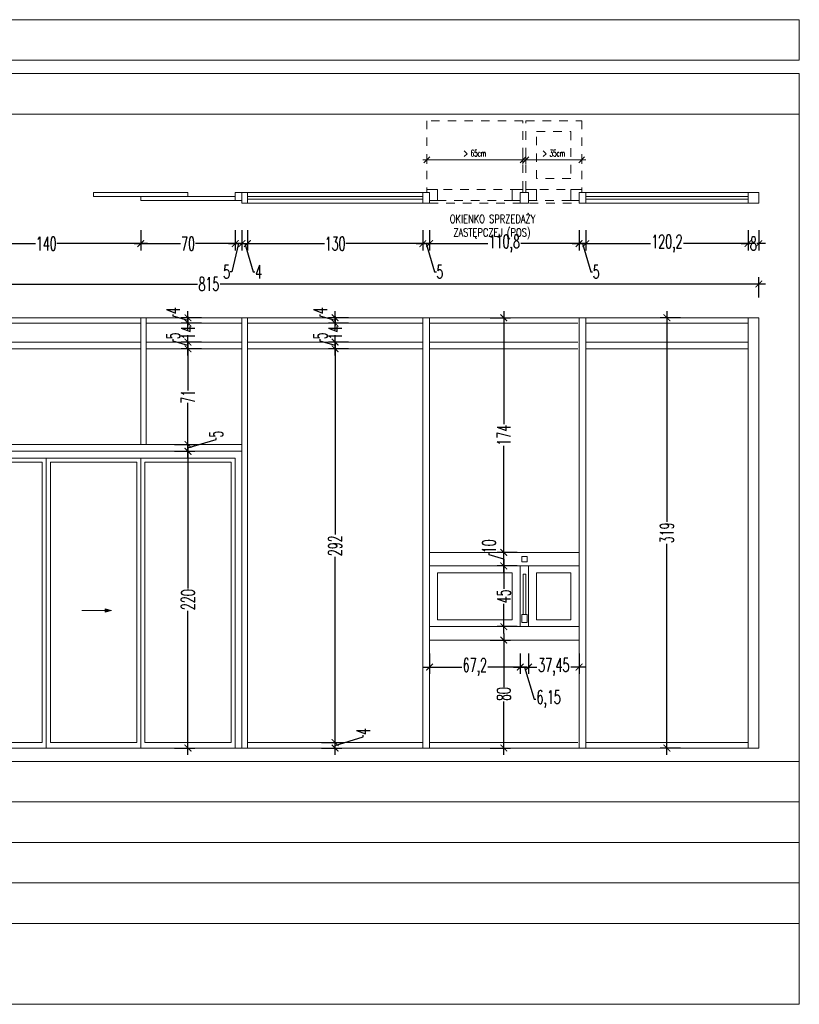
# Model space of a CAD drawing. Header units: millimetres. Extents: x -2074 to 12588, y -3630 to 101167.
# Tile 3 of 256: x -920 to -342, y -3622 to -2892. Entities that reach past the tile are written whole.
import ezdxf

# ---------------------------------------------------------------- set-up
doc = ezdxf.new("R2010")
doc.units = ezdxf.units.MM
doc.linetypes.add('HIDDEN2', pattern=[6.175, 3.175, -3])
for name, color, linetype, lineweight in [('SelinAr_BUD_drzwi okna', 7, 'Continuous', 18), ('SelinAr_BUD_opisy', 7, 'Continuous', 20), ('SelinAr_BUD_wymiary', 7, 'Continuous', 18)]:
    doc.layers.add(name, color=color, linetype=linetype, lineweight=lineweight)
doc.styles.add('2', font='simplex.shx', dxfattribs={"width": 0.5})
doc.styles.add('Arch-Dim', font='romans.shx', dxfattribs={"width": 0.75})
doc.styles.add('style1', font='romans.shx', dxfattribs={"width": 0.6})
doc.dimstyles.new('ISO-25 Ania', dxfattribs={"dimtxt": 10, "dimasz": 5, "dimexe": 5, "dimexo": 0.625, "dimtad": 0, "dimrnd": 0.01, "dimtxsty": 'style1', "dimblk": 'ARCHTICK', "dimcen": 5, "dimdle": 5, "dimadec": 0, "dimazin": 0, "dimtfac": 1, "dimtmove": 0, "dimatfit": 3, "dimldrblk": 'ARCHTICK', "dimfxl": 0, "dimarcsym": 0})

# ---------------------------------------------------------------- blocks, each defined once
blk = doc.blocks.new('OSZ - OKIENKO SPRZEDAŻY ZASTĘPCZEJ')
for p, q in [((3.2, 32.11), (74, 32.11)), ((76.55, 32.11), (117.6, 32.11))]:
    blk.add_line(p, q)
at = {"linetype": 'HIDDEN2', "ltscale": 2}
for p, q in [((5, 0), (115.8, 0)), ((11, 2), (72.2, 2)), ((78.35, 2), (109.8, 2))]:
    blk.add_line(p, q, dxfattribs=at)
for points in [[(3, 10), (74.2, 10), (74.2, 61.1), (3, 61.1)], [(117.8, 10), (76.35, 10), (76.35, 61.1), (117.8, 61.1)], [(109.6, 18.2), (84.35, 18.2), (84.35, 53.1), (109.6, 53.1)]]:
    blk.add_lwpolyline(points, close=True, dxfattribs=at)
for points in [[(6, 32.11), (0, 32.11)], [(5.12, 34.23), (0.88, 29.99)], [(3, 35.11), (3, 29.11)], [(71.2, 32.11), (77.2, 32.11)], [(72.08, 29.99), (76.32, 34.23)], [(79.35, 32.11), (73.35, 32.11)], [(74.2, 29.11), (74.2, 35.11)], [(78.47, 34.23), (74.23, 29.99)], [(76.35, 35.11), (76.35, 29.11)], [(114.8, 32.11), (120.8, 32.11)], [(115.68, 29.99), (119.92, 34.23)], [(117.8, 29.11), (117.8, 35.11)], [(3, 8), (3, 10), (11, 10), (11, 2), (5, 2)], [(74.2, 8), (74.2, 10), (66.2, 10), (66.2, 2), (72.2, 2)], [(76.35, 8), (76.35, 10), (84.35, 10), (84.35, 2), (78.35, 2)], [(117.8, 8), (117.8, 10), (109.8, 10), (109.8, 2), (115.8, 2)]]:
    blk.add_lwpolyline(points)
for points in [[(5, 0), (0, 0), (0, 8), (5, 8)], [(78.35, 0), (72.2, 0), (72.2, 8), (78.35, 8)], [(115.8, 0), (120.8, 0), (120.8, 8), (115.8, 8)]]:
    blk.add_lwpolyline(points, close=True)
at = {"insert": (38.6, 37.01), "char_height": 5, "width": 15.9524, "attachment_point": 5, "style": '2'}
blk.add_mtext('\\A1;> 65cm', dxfattribs=at)
at = {"insert": (97.07, 37.01), "char_height": 5, "attachment_point": 5, "style": '2'}
blk.add_mtext('\\A1;> 35cm', dxfattribs=at)
at = {"insert": (9.52, -8.74), "char_height": 6, "attachment_point": 1, "style": 'Arch-Dim'}
blk.add_mtext_dynamic_manual_height_columns('{\\W2.549082; }OKIENKO SPRZEDAŻY \\P{\\W3.174082; }ZASTĘPCZEJ (POS)', width=101.3033, gutter_width=51.17, heights=[0], dxfattribs=at)
blk = doc.blocks.new('_ArchTick')
at = {"color": 0, "linetype": 'ByBlock', "const_width": 0.15}
blk.add_lwpolyline([(-0.5, -0.5), (0.5, 0.5)], dxfattribs=at)
blk = doc.blocks.new('*D1203')
at = {"layer": 'Defpoints', "color": 0}
for p in [(-970.04, -3026.26), (-830.04, -3026.26), (-830.04, -3058.26)]:
    blk.add_point(p, dxfattribs=at)
at = {"layer": 'SelinAr_BUD_wymiary', "color": 0, "lineweight": -2}
for p, q in [((-970.04, -3048.26), (-970.04, -3063.26)), ((-830.04, -3048.26), (-830.04, -3063.26)), ((-975.04, -3058.26), (-907.95, -3058.26)), ((-825.04, -3058.26), (-892.13, -3058.26))]:
    blk.add_line(p, q, dxfattribs=at)
at = {"layer": 'SelinAr_BUD_wymiary', "color": 0, "lineweight": -2, "xscale": 5, "yscale": 5, "zscale": 5, "rotation": 180}
blk.add_blockref('_ArchTick', (-970.04, -3058.26), dxfattribs=at)
at = {"layer": 'SelinAr_BUD_wymiary', "color": 0, "lineweight": -2, "xscale": 5, "yscale": 5, "zscale": 5}
blk.add_blockref('_ArchTick', (-830.04, -3058.26), dxfattribs=at)
at = {"layer": 'SelinAr_BUD_wymiary', "color": 0, "insert": (-900.04, -3058.26), "char_height": 10, "attachment_point": 5, "style": 'style1'}
blk.add_mtext('140', dxfattribs=at)
blk = doc.blocks.new('*D1204')
at = {"layer": 'Defpoints', "color": 0}
for p in [(-830.04, -3026.26), (-760.04, -3026.26), (-760.04, -3058.26)]:
    blk.add_point(p, dxfattribs=at)
at = {"layer": 'SelinAr_BUD_wymiary', "color": 0, "lineweight": -2}
for p, q in [((-830.04, -3048.26), (-830.04, -3063.26)), ((-760.04, -3048.26), (-760.04, -3063.26)), ((-835.04, -3058.26), (-800.53, -3058.26)), ((-755.04, -3058.26), (-789.56, -3058.26))]:
    blk.add_line(p, q, dxfattribs=at)
at = {"layer": 'SelinAr_BUD_wymiary', "color": 0, "lineweight": -2, "xscale": 5, "yscale": 5, "zscale": 5, "rotation": 180}
blk.add_blockref('_ArchTick', (-830.04, -3058.26), dxfattribs=at)
at = {"layer": 'SelinAr_BUD_wymiary', "color": 0, "lineweight": -2, "xscale": 5, "yscale": 5, "zscale": 5}
blk.add_blockref('_ArchTick', (-760.04, -3058.26), dxfattribs=at)
at = {"layer": 'SelinAr_BUD_wymiary', "color": 0, "insert": (-795.04, -3058.26), "char_height": 10, "attachment_point": 5, "style": 'style1'}
blk.add_mtext('70', dxfattribs=at)
blk = doc.blocks.new('*D1205')
at = {"layer": 'Defpoints', "color": 0}
for p in [(-760.04, -3026.26), (-755.04, -3026.26), (-755.04, -3058.26)]:
    blk.add_point(p, dxfattribs=at)
at = {"layer": 'SelinAr_BUD_wymiary', "color": 0, "lineweight": -2}
for p, q in [((-760.04, -3048.26), (-760.04, -3063.26)), ((-755.04, -3048.26), (-755.04, -3063.26)), ((-765.04, -3058.26), (-750.04, -3058.26)), ((-757.54, -3058.26), (-762.51, -3079.2)), ((-762.51, -3079.2), (-763.76, -3079.2))]:
    blk.add_line(p, q, dxfattribs=at)
at = {"layer": 'SelinAr_BUD_wymiary', "color": 0, "lineweight": -2, "xscale": 5, "yscale": 5, "zscale": 5, "rotation": 180}
blk.add_blockref('_ArchTick', (-760.04, -3058.26), dxfattribs=at)
at = {"layer": 'SelinAr_BUD_wymiary', "color": 0, "lineweight": -2, "xscale": 5, "yscale": 5, "zscale": 5}
blk.add_blockref('_ArchTick', (-755.04, -3058.26), dxfattribs=at)
at = {"layer": 'SelinAr_BUD_wymiary', "color": 0, "insert": (-766.39, -3079.2), "char_height": 10, "attachment_point": 5, "style": 'style1'}
blk.add_mtext('5', dxfattribs=at)
blk = doc.blocks.new('*D1206')
at = {"layer": 'Defpoints', "color": 0}
for p in [(-755.04, -3026.26), (-751.04, -3028.26), (-751.04, -3058.26)]:
    blk.add_point(p, dxfattribs=at)
at = {"layer": 'SelinAr_BUD_wymiary', "color": 0, "lineweight": -2}
for p, q in [((-755.04, -3048.26), (-755.04, -3063.26)), ((-751.04, -3048.26), (-751.04, -3063.26)), ((-760.04, -3058.26), (-746.04, -3058.26)), ((-753.04, -3058.26), (-746.76, -3079.2)), ((-746.76, -3079.2), (-745.51, -3079.2))]:
    blk.add_line(p, q, dxfattribs=at)
at = {"layer": 'SelinAr_BUD_wymiary', "color": 0, "lineweight": -2, "xscale": 5, "yscale": 5, "zscale": 5, "rotation": 180}
blk.add_blockref('_ArchTick', (-755.04, -3058.26), dxfattribs=at)
at = {"layer": 'SelinAr_BUD_wymiary', "color": 0, "lineweight": -2, "xscale": 5, "yscale": 5, "zscale": 5}
blk.add_blockref('_ArchTick', (-751.04, -3058.26), dxfattribs=at)
at = {"layer": 'SelinAr_BUD_wymiary', "color": 0, "insert": (-742.74, -3079.2), "char_height": 10, "attachment_point": 5, "style": 'style1'}
blk.add_mtext('4', dxfattribs=at)
blk = doc.blocks.new('*D1207')
at = {"layer": 'Defpoints', "color": 0}
for p in [(-751.04, -3028.26), (-621.04, -3028.26), (-621.04, -3058.26)]:
    blk.add_point(p, dxfattribs=at)
at = {"layer": 'SelinAr_BUD_wymiary', "color": 0, "lineweight": -2}
for p, q in [((-751.04, -3048.26), (-751.04, -3063.26)), ((-621.04, -3048.26), (-621.04, -3063.26)), ((-756.04, -3058.26), (-693.95, -3058.26)), ((-616.04, -3058.26), (-678.13, -3058.26))]:
    blk.add_line(p, q, dxfattribs=at)
at = {"layer": 'SelinAr_BUD_wymiary', "color": 0, "lineweight": -2, "xscale": 5, "yscale": 5, "zscale": 5, "rotation": 180}
blk.add_blockref('_ArchTick', (-751.04, -3058.26), dxfattribs=at)
at = {"layer": 'SelinAr_BUD_wymiary', "color": 0, "lineweight": -2, "xscale": 5, "yscale": 5, "zscale": 5}
blk.add_blockref('_ArchTick', (-621.04, -3058.26), dxfattribs=at)
at = {"layer": 'SelinAr_BUD_wymiary', "color": 0, "insert": (-686.04, -3058.26), "char_height": 10, "attachment_point": 5, "style": 'style1'}
blk.add_mtext('130', dxfattribs=at)
blk = doc.blocks.new('*D1208')
at = {"layer": 'Defpoints', "color": 0}
for p in [(-621.04, -3028.26), (-616.04, -3028.26), (-616.04, -3058.26)]:
    blk.add_point(p, dxfattribs=at)
at = {"layer": 'SelinAr_BUD_wymiary', "color": 0, "lineweight": -2}
for p, q in [((-621.04, -3048.26), (-621.04, -3063.26)), ((-616.04, -3048.26), (-616.04, -3063.26)), ((-626.04, -3058.26), (-611.04, -3058.26)), ((-618.54, -3058.26), (-612.26, -3079.2)), ((-612.26, -3079.2), (-611.01, -3079.2))]:
    blk.add_line(p, q, dxfattribs=at)
at = {"layer": 'SelinAr_BUD_wymiary', "color": 0, "lineweight": -2, "xscale": 5, "yscale": 5, "zscale": 5, "rotation": 180}
blk.add_blockref('_ArchTick', (-621.04, -3058.26), dxfattribs=at)
at = {"layer": 'SelinAr_BUD_wymiary', "color": 0, "lineweight": -2, "xscale": 5, "yscale": 5, "zscale": 5}
blk.add_blockref('_ArchTick', (-616.04, -3058.26), dxfattribs=at)
at = {"layer": 'SelinAr_BUD_wymiary', "color": 0, "insert": (-608.39, -3079.2), "char_height": 10, "attachment_point": 5, "style": 'style1'}
blk.add_mtext('5', dxfattribs=at)
blk = doc.blocks.new('*D1209')
at = {"layer": 'Defpoints', "color": 0}
for p in [(-616.04, -3028.26), (-505.24, -3028.26), (-505.24, -3058.26)]:
    blk.add_point(p, dxfattribs=at)
at = {"layer": 'SelinAr_BUD_wymiary', "color": 0, "lineweight": -2}
for p, q in [((-616.04, -3048.26), (-616.04, -3063.26)), ((-505.24, -3048.26), (-505.24, -3063.26)), ((-621.04, -3058.26), (-572.84, -3058.26)), ((-500.24, -3058.26), (-548.45, -3058.26))]:
    blk.add_line(p, q, dxfattribs=at)
at = {"layer": 'SelinAr_BUD_wymiary', "color": 0, "lineweight": -2, "xscale": 5, "yscale": 5, "zscale": 5, "rotation": 180}
blk.add_blockref('_ArchTick', (-616.04, -3058.26), dxfattribs=at)
at = {"layer": 'SelinAr_BUD_wymiary', "color": 0, "lineweight": -2, "xscale": 5, "yscale": 5, "zscale": 5}
blk.add_blockref('_ArchTick', (-505.24, -3058.26), dxfattribs=at)
at = {"layer": 'SelinAr_BUD_wymiary', "color": 0, "insert": (-560.64, -3058.26), "char_height": 10, "attachment_point": 5, "style": 'style1'}
blk.add_mtext('110,8', dxfattribs=at)
blk = doc.blocks.new('*D1210')
at = {"layer": 'Defpoints', "color": 0}
for p in [(-505.24, -3028.26), (-500.24, -3028.26), (-500.24, -3058.26)]:
    blk.add_point(p, dxfattribs=at)
at = {"layer": 'SelinAr_BUD_wymiary', "color": 0, "lineweight": -2}
for p, q in [((-505.24, -3048.26), (-505.24, -3063.26)), ((-500.24, -3048.26), (-500.24, -3063.26)), ((-510.24, -3058.26), (-495.24, -3058.26)), ((-502.74, -3058.26), (-496.46, -3079.2)), ((-496.46, -3079.2), (-495.21, -3079.2))]:
    blk.add_line(p, q, dxfattribs=at)
at = {"layer": 'SelinAr_BUD_wymiary', "color": 0, "lineweight": -2, "xscale": 5, "yscale": 5, "zscale": 5, "rotation": 180}
blk.add_blockref('_ArchTick', (-505.24, -3058.26), dxfattribs=at)
at = {"layer": 'SelinAr_BUD_wymiary', "color": 0, "lineweight": -2, "xscale": 5, "yscale": 5, "zscale": 5}
blk.add_blockref('_ArchTick', (-500.24, -3058.26), dxfattribs=at)
at = {"layer": 'SelinAr_BUD_wymiary', "color": 0, "insert": (-492.59, -3079.2), "char_height": 10, "attachment_point": 5, "style": 'style1'}
blk.add_mtext('5', dxfattribs=at)
blk = doc.blocks.new('*D1211')
at = {"layer": 'Defpoints', "color": 0}
for p in [(-500.24, -3028.26), (-380.04, -3028.26), (-380.04, -3058.26)]:
    blk.add_point(p, dxfattribs=at)
at = {"layer": 'SelinAr_BUD_wymiary', "color": 0, "lineweight": -2}
for p, q in [((-500.24, -3048.26), (-500.24, -3063.26)), ((-380.04, -3048.26), (-380.04, -3063.26)), ((-505.24, -3058.26), (-452.34, -3058.26)), ((-375.04, -3058.26), (-427.95, -3058.26))]:
    blk.add_line(p, q, dxfattribs=at)
at = {"layer": 'SelinAr_BUD_wymiary', "color": 0, "lineweight": -2, "xscale": 5, "yscale": 5, "zscale": 5, "rotation": 180}
blk.add_blockref('_ArchTick', (-500.24, -3058.26), dxfattribs=at)
at = {"layer": 'SelinAr_BUD_wymiary', "color": 0, "lineweight": -2, "xscale": 5, "yscale": 5, "zscale": 5}
blk.add_blockref('_ArchTick', (-380.04, -3058.26), dxfattribs=at)
at = {"layer": 'SelinAr_BUD_wymiary', "color": 0, "insert": (-440.14, -3058.26), "char_height": 10, "attachment_point": 5, "style": 'style1'}
blk.add_mtext('120,2', dxfattribs=at)
blk = doc.blocks.new('*D1212')
at = {"layer": 'Defpoints', "color": 0}
for p in [(-380.04, -3028.26), (-372.04, -3028.26), (-372.04, -3058.26)]:
    blk.add_point(p, dxfattribs=at)
at = {"layer": 'SelinAr_BUD_wymiary', "color": 0, "lineweight": -2}
for p, q in [((-380.04, -3048.26), (-380.04, -3063.26)), ((-372.04, -3048.26), (-372.04, -3063.26)), ((-385.04, -3058.26), (-378.67, -3058.26)), ((-367.04, -3058.26), (-373.42, -3058.26))]:
    blk.add_line(p, q, dxfattribs=at)
at = {"layer": 'SelinAr_BUD_wymiary', "color": 0, "lineweight": -2, "xscale": 5, "yscale": 5, "zscale": 5, "rotation": 180}
blk.add_blockref('_ArchTick', (-380.04, -3058.26), dxfattribs=at)
at = {"layer": 'SelinAr_BUD_wymiary', "color": 0, "lineweight": -2, "xscale": 5, "yscale": 5, "zscale": 5}
blk.add_blockref('_ArchTick', (-372.04, -3058.26), dxfattribs=at)
at = {"layer": 'SelinAr_BUD_wymiary', "color": 0, "insert": (-376.04, -3058.26), "char_height": 10, "attachment_point": 5, "style": 'style1'}
blk.add_mtext('8', dxfattribs=at)
blk = doc.blocks.new('*D1214')
at = {"layer": 'Defpoints', "color": 0}
for p in [(-372.04, -3088.26), (-1187.04, -3113.26), (-372.04, -3113.26)]:
    blk.add_point(p, dxfattribs=at)
at = {"layer": 'SelinAr_BUD_wymiary', "color": 0, "lineweight": -2}
for p, q in [((-1187.04, -3098.26), (-1187.04, -3083.26)), ((-372.04, -3098.26), (-372.04, -3083.26)), ((-1192.04, -3088.26), (-787.88, -3088.26)), ((-367.04, -3088.26), (-771.2, -3088.26))]:
    blk.add_line(p, q, dxfattribs=at)
at = {"layer": 'SelinAr_BUD_wymiary', "color": 0, "lineweight": -2, "xscale": 5, "yscale": 5, "zscale": 5, "rotation": 180}
blk.add_blockref('_ArchTick', (-1187.04, -3088.26), dxfattribs=at)
at = {"layer": 'SelinAr_BUD_wymiary', "color": 0, "lineweight": -2, "xscale": 5, "yscale": 5, "zscale": 5}
blk.add_blockref('_ArchTick', (-372.04, -3088.26), dxfattribs=at)
at = {"layer": 'SelinAr_BUD_wymiary', "color": 0, "insert": (-779.54, -3088.26), "char_height": 10, "attachment_point": 5, "style": 'style1'}
blk.add_mtext('815', dxfattribs=at)
blk = doc.blocks.new('*D1170')
at = {"layer": 'Defpoints', "color": 0}
for p in [(-616.04, -3352.26), (-561.04, -3352.26), (-616.04, -3432.26)]:
    blk.add_point(p, dxfattribs=at)
at = {"layer": 'SelinAr_BUD_wymiary', "color": 0, "lineweight": -2}
for p, q in [((-561.04, -3347.26), (-561.04, -3386.78)), ((-571.04, -3352.26), (-556.04, -3352.26)), ((-561.04, -3437.26), (-561.04, -3397.74)), ((-571.04, -3432.26), (-556.04, -3432.26))]:
    blk.add_line(p, q, dxfattribs=at)
at = {"layer": 'SelinAr_BUD_wymiary', "color": 0, "lineweight": -2, "xscale": 5, "yscale": 5, "zscale": 5}
for p, rotation in [((-561.04, -3352.26), 90), ((-561.04, -3432.26), 270)]:
    blk.add_blockref('_ArchTick', p, dxfattribs=dict(at, rotation=rotation))
at = {"layer": 'SelinAr_BUD_wymiary', "color": 0, "insert": (-561.04, -3392.26), "char_height": 10, "attachment_point": 5, "rotation": 90, "style": 'style1'}
blk.add_mtext('80', dxfattribs=at)
blk = doc.blocks.new('*D1171')
at = {"layer": 'Defpoints', "color": 0}
for p in [(-561.04, -3297.26), (-506.04, -3297.26), (-506.04, -3342.26)]:
    blk.add_point(p, dxfattribs=at)
at = {"layer": 'SelinAr_BUD_wymiary', "color": 0, "lineweight": -2}
for p, q in [((-561.04, -3292.26), (-561.04, -3314.28)), ((-551.04, -3297.26), (-566.04, -3297.26)), ((-561.04, -3347.26), (-561.04, -3325.24)), ((-551.04, -3342.26), (-566.04, -3342.26))]:
    blk.add_line(p, q, dxfattribs=at)
at = {"layer": 'SelinAr_BUD_wymiary', "color": 0, "lineweight": -2, "xscale": 5, "yscale": 5, "zscale": 5}
for p, rotation in [((-561.04, -3297.26), 90), ((-561.04, -3342.26), 270)]:
    blk.add_blockref('_ArchTick', p, dxfattribs=dict(at, rotation=rotation))
at = {"layer": 'SelinAr_BUD_wymiary', "color": 0, "insert": (-561.04, -3319.76), "char_height": 10, "attachment_point": 5, "rotation": 90, "style": 'style1'}
blk.add_mtext('45', dxfattribs=at)
blk = doc.blocks.new('*D1172')
at = {"layer": 'Defpoints', "color": 0}
for p in [(-561.04, -3287.26), (-506.04, -3287.26), (-506.04, -3297.26)]:
    blk.add_point(p, dxfattribs=at)
at = {"layer": 'SelinAr_BUD_wymiary', "color": 0, "lineweight": -2}
for p, q in [((-561.04, -3302.26), (-561.04, -3282.26)), ((-571.98, -3288.98), (-571.98, -3287.73)), ((-561.04, -3292.26), (-571.98, -3288.98)), ((-551.04, -3287.26), (-566.04, -3287.26)), ((-551.04, -3297.26), (-566.04, -3297.26))]:
    blk.add_line(p, q, dxfattribs=at)
at = {"layer": 'SelinAr_BUD_wymiary', "color": 0, "lineweight": -2, "xscale": 5, "yscale": 5, "zscale": 5}
for p, rotation in [((-561.04, -3287.26), 90), ((-561.04, -3297.26), 270)]:
    blk.add_blockref('_ArchTick', p, dxfattribs=dict(at, rotation=rotation))
at = {"layer": 'SelinAr_BUD_wymiary', "color": 0, "insert": (-571.98, -3282.67), "char_height": 10, "attachment_point": 5, "rotation": 90, "style": 'style1'}
blk.add_mtext('10', dxfattribs=at)
blk = doc.blocks.new('*D1173')
at = {"layer": 'Defpoints', "color": 0}
for p in [(-616.04, -3113.26), (-561.04, -3113.26), (-506.04, -3287.26)]:
    blk.add_point(p, dxfattribs=at)
at = {"layer": 'SelinAr_BUD_wymiary', "color": 0, "lineweight": -2}
for p, q in [((-561.04, -3108.26), (-561.04, -3192.21)), ((-571.04, -3113.26), (-556.04, -3113.26)), ((-561.04, -3292.26), (-561.04, -3208.31)), ((-551.04, -3287.26), (-566.04, -3287.26))]:
    blk.add_line(p, q, dxfattribs=at)
at = {"layer": 'SelinAr_BUD_wymiary', "color": 0, "lineweight": -2, "xscale": 5, "yscale": 5, "zscale": 5}
for p, rotation in [((-561.04, -3113.26), 90), ((-561.04, -3287.26), 270)]:
    blk.add_blockref('_ArchTick', p, dxfattribs=dict(at, rotation=rotation))
at = {"layer": 'SelinAr_BUD_wymiary', "color": 0, "insert": (-561.04, -3200.26), "char_height": 10, "attachment_point": 5, "rotation": 90, "style": 'style1'}
blk.add_mtext('174', dxfattribs=at)
blk = doc.blocks.new('*D1174')
at = {"layer": 'Defpoints', "color": 0}
for p in [(-616.04, -3287.26), (-548.84, -3297.26), (-548.84, -3372.26)]:
    blk.add_point(p, dxfattribs=at)
at = {"layer": 'SelinAr_BUD_wymiary', "color": 0, "lineweight": -2}
for p, q in [((-616.04, -3362.26), (-616.04, -3377.26)), ((-548.84, -3362.26), (-548.84, -3377.26)), ((-621.04, -3372.26), (-592.07, -3372.26)), ((-543.84, -3372.26), (-572.82, -3372.26))]:
    blk.add_line(p, q, dxfattribs=at)
at = {"layer": 'SelinAr_BUD_wymiary', "color": 0, "lineweight": -2, "xscale": 5, "yscale": 5, "zscale": 5, "rotation": 180}
blk.add_blockref('_ArchTick', (-616.04, -3372.26), dxfattribs=at)
at = {"layer": 'SelinAr_BUD_wymiary', "color": 0, "lineweight": -2, "xscale": 5, "yscale": 5, "zscale": 5}
blk.add_blockref('_ArchTick', (-548.84, -3372.26), dxfattribs=at)
at = {"layer": 'SelinAr_BUD_wymiary', "color": 0, "insert": (-582.44, -3372.26), "char_height": 10, "attachment_point": 5, "style": 'style1'}
blk.add_mtext('67,2', dxfattribs=at)
blk = doc.blocks.new('*D1175')
at = {"layer": 'Defpoints', "color": 0}
for p in [(-548.84, -3297.26), (-542.69, -3297.26), (-542.69, -3372.26)]:
    blk.add_point(p, dxfattribs=at)
at = {"layer": 'SelinAr_BUD_wymiary', "color": 0, "lineweight": -2}
for p, q in [((-548.84, -3362.26), (-548.84, -3377.26)), ((-542.69, -3362.26), (-542.69, -3377.26)), ((-553.84, -3372.26), (-537.69, -3372.26)), ((-545.77, -3372.26), (-538.63, -3396.05)), ((-538.63, -3396.05), (-537.38, -3396.05))]:
    blk.add_line(p, q, dxfattribs=at)
at = {"layer": 'SelinAr_BUD_wymiary', "color": 0, "lineweight": -2, "xscale": 5, "yscale": 5, "zscale": 5, "rotation": 180}
blk.add_blockref('_ArchTick', (-548.84, -3372.26), dxfattribs=at)
at = {"layer": 'SelinAr_BUD_wymiary', "color": 0, "lineweight": -2, "xscale": 5, "yscale": 5, "zscale": 5}
blk.add_blockref('_ArchTick', (-542.69, -3372.26), dxfattribs=at)
at = {"layer": 'SelinAr_BUD_wymiary', "color": 0, "insert": (-527.76, -3396.05), "char_height": 10, "attachment_point": 5, "style": 'style1'}
blk.add_mtext('6,15', dxfattribs=at)
blk = doc.blocks.new('*D1176')
at = {"layer": 'Defpoints', "color": 0}
for p in [(-542.69, -3297.26), (-505.24, -3297.26), (-505.24, -3372.26)]:
    blk.add_point(p, dxfattribs=at)
at = {"layer": 'SelinAr_BUD_wymiary', "color": 0, "lineweight": -2}
for p, q in [((-542.69, -3362.26), (-542.69, -3377.26)), ((-505.24, -3362.26), (-505.24, -3377.26)), ((-547.69, -3372.26), (-536.59, -3372.26)), ((-500.24, -3372.26), (-511.34, -3372.26))]:
    blk.add_line(p, q, dxfattribs=at)
at = {"layer": 'SelinAr_BUD_wymiary', "color": 0, "lineweight": -2, "xscale": 5, "yscale": 5, "zscale": 5, "rotation": 180}
blk.add_blockref('_ArchTick', (-542.69, -3372.26), dxfattribs=at)
at = {"layer": 'SelinAr_BUD_wymiary', "color": 0, "lineweight": -2, "xscale": 5, "yscale": 5, "zscale": 5}
blk.add_blockref('_ArchTick', (-505.24, -3372.26), dxfattribs=at)
at = {"layer": 'SelinAr_BUD_wymiary', "color": 0, "insert": (-523.97, -3372.26), "char_height": 10, "attachment_point": 5, "style": 'style1'}
blk.add_mtext('37,45', dxfattribs=at)
blk = doc.blocks.new('*D1177')
at = {"layer": 'Defpoints', "color": 0}
for p in [(-751.04, -3428.26), (-686.04, -3428.26), (-759.04, -3432.26)]:
    blk.add_point(p, dxfattribs=at)
at = {"layer": 'SelinAr_BUD_wymiary', "color": 0, "lineweight": -2}
for p, q in [((-686.04, -3437.26), (-686.04, -3423.26)), ((-665.11, -3423.98), (-665.11, -3422.73)), ((-696.04, -3428.26), (-681.04, -3428.26)), ((-686.04, -3430.26), (-665.11, -3423.98)), ((-696.04, -3432.26), (-681.04, -3432.26))]:
    blk.add_line(p, q, dxfattribs=at)
at = {"layer": 'SelinAr_BUD_wymiary', "color": 0, "lineweight": -2, "xscale": 5, "yscale": 5, "zscale": 5}
for p, rotation in [((-686.04, -3428.26), 90), ((-686.04, -3432.26), 270)]:
    blk.add_blockref('_ArchTick', p, dxfattribs=dict(at, rotation=rotation))
at = {"layer": 'SelinAr_BUD_wymiary', "color": 0, "insert": (-665.11, -3419.96), "char_height": 10, "attachment_point": 5, "rotation": 90, "style": 'style1'}
blk.add_mtext('4', dxfattribs=at)
blk = doc.blocks.new('*D1178')
at = {"layer": 'Defpoints', "color": 0}
for p in [(-686.04, -3136.26), (-635.04, -3136.26), (-751.04, -3428.26)]:
    blk.add_point(p, dxfattribs=at)
at = {"layer": 'SelinAr_BUD_wymiary', "color": 0, "lineweight": -2}
for p, q in [((-686.04, -3131.26), (-686.04, -3273.92)), ((-676.04, -3136.26), (-691.04, -3136.26)), ((-686.04, -3433.26), (-686.04, -3290.6)), ((-696.04, -3428.26), (-681.04, -3428.26))]:
    blk.add_line(p, q, dxfattribs=at)
at = {"layer": 'SelinAr_BUD_wymiary', "color": 0, "lineweight": -2, "xscale": 5, "yscale": 5, "zscale": 5}
for p, rotation in [((-686.04, -3136.26), 90), ((-686.04, -3428.26), 270)]:
    blk.add_blockref('_ArchTick', p, dxfattribs=dict(at, rotation=rotation))
at = {"layer": 'SelinAr_BUD_wymiary', "color": 0, "insert": (-686.04, -3282.26), "char_height": 10, "attachment_point": 5, "rotation": 90, "style": 'style1'}
blk.add_mtext('292', dxfattribs=at)
blk = doc.blocks.new('*D1179')
at = {"layer": 'Defpoints', "color": 0}
for p in [(-686.04, -3131.26), (-635.04, -3131.26), (-635.04, -3136.26)]:
    blk.add_point(p, dxfattribs=at)
at = {"layer": 'SelinAr_BUD_wymiary', "color": 0, "lineweight": -2}
for p, q in [((-696.98, -3130.48), (-696.98, -3129.23)), ((-686.04, -3133.76), (-696.98, -3130.48)), ((-676.04, -3131.26), (-691.04, -3131.26)), ((-686.04, -3141.26), (-686.04, -3126.26)), ((-676.04, -3136.26), (-691.04, -3136.26))]:
    blk.add_line(p, q, dxfattribs=at)
at = {"layer": 'SelinAr_BUD_wymiary', "color": 0, "lineweight": -2, "xscale": 5, "yscale": 5, "zscale": 5}
for p, rotation in [((-686.04, -3131.26), 90), ((-686.04, -3136.26), 270)]:
    blk.add_blockref('_ArchTick', p, dxfattribs=dict(at, rotation=rotation))
at = {"layer": 'SelinAr_BUD_wymiary', "color": 0, "insert": (-696.98, -3126.6), "char_height": 10, "attachment_point": 5, "rotation": 90, "style": 'style1'}
blk.add_mtext('5', dxfattribs=at)
blk = doc.blocks.new('*D1180')
at = {"layer": 'Defpoints', "color": 0}
for p in [(-686.04, -3117.26), (-635.04, -3117.26), (-635.04, -3131.26)]:
    blk.add_point(p, dxfattribs=at)
at = {"layer": 'SelinAr_BUD_wymiary', "color": 0, "lineweight": -2}
for p, q in [((-686.04, -3112.26), (-686.04, -3119.06)), ((-676.04, -3117.26), (-691.04, -3117.26)), ((-676.04, -3131.26), (-691.04, -3131.26)), ((-686.04, -3136.26), (-686.04, -3129.46))]:
    blk.add_line(p, q, dxfattribs=at)
at = {"layer": 'SelinAr_BUD_wymiary', "color": 0, "lineweight": -2, "xscale": 5, "yscale": 5, "zscale": 5}
for p, rotation in [((-686.04, -3117.26), 90), ((-686.04, -3131.26), 270)]:
    blk.add_blockref('_ArchTick', p, dxfattribs=dict(at, rotation=rotation))
at = {"layer": 'SelinAr_BUD_wymiary', "color": 0, "insert": (-686.04, -3124.26), "char_height": 10, "attachment_point": 5, "rotation": 90, "style": 'style1'}
blk.add_mtext('14', dxfattribs=at)
blk = doc.blocks.new('*D1181')
at = {"layer": 'Defpoints', "color": 0}
for p in [(-686.04, -3113.26), (-635.04, -3113.26), (-635.04, -3117.26)]:
    blk.add_point(p, dxfattribs=at)
at = {"layer": 'SelinAr_BUD_wymiary', "color": 0, "lineweight": -2}
for p, q in [((-686.04, -3122.26), (-686.04, -3108.26)), ((-696.98, -3111.98), (-696.98, -3110.73)), ((-686.04, -3115.26), (-696.98, -3111.98)), ((-676.04, -3113.26), (-691.04, -3113.26)), ((-676.04, -3117.26), (-691.04, -3117.26))]:
    blk.add_line(p, q, dxfattribs=at)
at = {"layer": 'SelinAr_BUD_wymiary', "color": 0, "lineweight": -2, "xscale": 5, "yscale": 5, "zscale": 5}
for p, rotation in [((-686.04, -3113.26), 90), ((-686.04, -3117.26), 270)]:
    blk.add_blockref('_ArchTick', p, dxfattribs=dict(at, rotation=rotation))
at = {"layer": 'SelinAr_BUD_wymiary', "color": 0, "insert": (-696.98, -3107.96), "char_height": 10, "attachment_point": 5, "rotation": 90, "style": 'style1'}
blk.add_mtext('4', dxfattribs=at)
blk = doc.blocks.new('*D1182')
at = {"layer": 'Defpoints', "color": 0}
for p in [(-835.04, -3212.26), (-795.04, -3212.26), (-855.04, -3432.26)]:
    blk.add_point(p, dxfattribs=at)
at = {"layer": 'SelinAr_BUD_wymiary', "color": 0, "lineweight": -2}
for p, q in [((-795.04, -3207.26), (-795.04, -3313.92)), ((-805.04, -3212.26), (-790.04, -3212.26)), ((-795.04, -3437.26), (-795.04, -3330.6)), ((-805.04, -3432.26), (-790.04, -3432.26))]:
    blk.add_line(p, q, dxfattribs=at)
at = {"layer": 'SelinAr_BUD_wymiary', "color": 0, "lineweight": -2, "xscale": 5, "yscale": 5, "zscale": 5}
for p, rotation in [((-795.04, -3212.26), 90), ((-795.04, -3432.26), 270)]:
    blk.add_blockref('_ArchTick', p, dxfattribs=dict(at, rotation=rotation))
at = {"layer": 'SelinAr_BUD_wymiary', "color": 0, "insert": (-795.04, -3322.26), "char_height": 10, "attachment_point": 5, "rotation": 90, "style": 'style1'}
blk.add_mtext('220', dxfattribs=at)
blk = doc.blocks.new('*D1183')
at = {"layer": 'Defpoints', "color": 0}
for p in [(-835.04, -3207.26), (-795.04, -3207.26), (-835.04, -3212.26)]:
    blk.add_point(p, dxfattribs=at)
at = {"layer": 'SelinAr_BUD_wymiary', "color": 0, "lineweight": -2}
for p, q in [((-795.04, -3217.26), (-795.04, -3202.26)), ((-795.04, -3209.76), (-774.11, -3203.48)), ((-774.11, -3203.48), (-774.11, -3202.23)), ((-805.04, -3207.26), (-790.04, -3207.26)), ((-805.04, -3212.26), (-790.04, -3212.26))]:
    blk.add_line(p, q, dxfattribs=at)
at = {"layer": 'SelinAr_BUD_wymiary', "color": 0, "lineweight": -2, "xscale": 5, "yscale": 5, "zscale": 5}
for p, rotation in [((-795.04, -3207.26), 90), ((-795.04, -3212.26), 270)]:
    blk.add_blockref('_ArchTick', p, dxfattribs=dict(at, rotation=rotation))
at = {"layer": 'SelinAr_BUD_wymiary', "color": 0, "insert": (-774.11, -3199.6), "char_height": 10, "attachment_point": 5, "rotation": 90, "style": 'style1'}
blk.add_mtext('5', dxfattribs=at)
blk = doc.blocks.new('*D1184')
at = {"layer": 'Defpoints', "color": 0}
for p in [(-795.04, -3136.26), (-744.04, -3136.26), (-835.04, -3207.26)]:
    blk.add_point(p, dxfattribs=at)
at = {"layer": 'SelinAr_BUD_wymiary', "color": 0, "lineweight": -2}
for p, q in [((-795.04, -3131.26), (-795.04, -3167.13)), ((-785.04, -3136.26), (-800.04, -3136.26)), ((-795.04, -3212.26), (-795.04, -3176.38)), ((-805.04, -3207.26), (-790.04, -3207.26))]:
    blk.add_line(p, q, dxfattribs=at)
at = {"layer": 'SelinAr_BUD_wymiary', "color": 0, "lineweight": -2, "xscale": 5, "yscale": 5, "zscale": 5}
for p, rotation in [((-795.04, -3136.26), 90), ((-795.04, -3207.26), 270)]:
    blk.add_blockref('_ArchTick', p, dxfattribs=dict(at, rotation=rotation))
at = {"layer": 'SelinAr_BUD_wymiary', "color": 0, "insert": (-795.04, -3171.76), "char_height": 10, "attachment_point": 5, "rotation": 90, "style": 'style1'}
blk.add_mtext('71', dxfattribs=at)
blk = doc.blocks.new('*D1185')
at = {"layer": 'Defpoints', "color": 0}
for p in [(-795.04, -3131.26), (-744.04, -3131.26), (-744.04, -3136.26)]:
    blk.add_point(p, dxfattribs=at)
at = {"layer": 'SelinAr_BUD_wymiary', "color": 0, "lineweight": -2}
for p, q in [((-805.98, -3130.48), (-805.98, -3129.23)), ((-795.04, -3133.76), (-805.98, -3130.48)), ((-785.04, -3131.26), (-800.04, -3131.26)), ((-795.04, -3141.26), (-795.04, -3126.26)), ((-785.04, -3136.26), (-800.04, -3136.26))]:
    blk.add_line(p, q, dxfattribs=at)
at = {"layer": 'SelinAr_BUD_wymiary', "color": 0, "lineweight": -2, "xscale": 5, "yscale": 5, "zscale": 5}
for p, rotation in [((-795.04, -3131.26), 90), ((-795.04, -3136.26), 270)]:
    blk.add_blockref('_ArchTick', p, dxfattribs=dict(at, rotation=rotation))
at = {"layer": 'SelinAr_BUD_wymiary', "color": 0, "insert": (-805.98, -3126.6), "char_height": 10, "attachment_point": 5, "rotation": 90, "style": 'style1'}
blk.add_mtext('5', dxfattribs=at)
blk = doc.blocks.new('*D1186')
at = {"layer": 'Defpoints', "color": 0}
for p in [(-795.04, -3117.26), (-744.04, -3117.26), (-744.04, -3131.26)]:
    blk.add_point(p, dxfattribs=at)
at = {"layer": 'SelinAr_BUD_wymiary', "color": 0, "lineweight": -2}
for p, q in [((-795.04, -3112.26), (-795.04, -3119.06)), ((-785.04, -3117.26), (-800.04, -3117.26)), ((-785.04, -3131.26), (-800.04, -3131.26)), ((-795.04, -3136.26), (-795.04, -3129.46))]:
    blk.add_line(p, q, dxfattribs=at)
at = {"layer": 'SelinAr_BUD_wymiary', "color": 0, "lineweight": -2, "xscale": 5, "yscale": 5, "zscale": 5}
for p, rotation in [((-795.04, -3117.26), 90), ((-795.04, -3131.26), 270)]:
    blk.add_blockref('_ArchTick', p, dxfattribs=dict(at, rotation=rotation))
at = {"layer": 'SelinAr_BUD_wymiary', "color": 0, "insert": (-795.04, -3124.26), "char_height": 10, "attachment_point": 5, "rotation": 90, "style": 'style1'}
blk.add_mtext('14', dxfattribs=at)
blk = doc.blocks.new('*D1187')
at = {"layer": 'Defpoints', "color": 0}
for p in [(-795.04, -3113.26), (-744.04, -3113.26), (-744.04, -3117.26)]:
    blk.add_point(p, dxfattribs=at)
at = {"layer": 'SelinAr_BUD_wymiary', "color": 0, "lineweight": -2}
for p, q in [((-795.04, -3122.26), (-795.04, -3108.26)), ((-805.98, -3111.98), (-805.98, -3110.73)), ((-795.04, -3115.26), (-805.98, -3111.98)), ((-785.04, -3113.26), (-800.04, -3113.26)), ((-785.04, -3117.26), (-800.04, -3117.26))]:
    blk.add_line(p, q, dxfattribs=at)
at = {"layer": 'SelinAr_BUD_wymiary', "color": 0, "lineweight": -2, "xscale": 5, "yscale": 5, "zscale": 5}
for p, rotation in [((-795.04, -3113.26), 90), ((-795.04, -3117.26), 270)]:
    blk.add_blockref('_ArchTick', p, dxfattribs=dict(at, rotation=rotation))
at = {"layer": 'SelinAr_BUD_wymiary', "color": 0, "insert": (-805.98, -3107.96), "char_height": 10, "attachment_point": 5, "rotation": 90, "style": 'style1'}
blk.add_mtext('4', dxfattribs=at)
blk = doc.blocks.new('*D1215')
at = {"layer": 'Defpoints', "color": 0}
for p in [(-440.14, -3113.26), (-372.04, -3113.26), (-372.04, -3432.26)]:
    blk.add_point(p, dxfattribs=at)
at = {"layer": 'SelinAr_BUD_wymiary', "color": 0, "lineweight": -2}
for p, q in [((-440.14, -3108.26), (-440.14, -3264.56)), ((-430.14, -3113.26), (-445.14, -3113.26)), ((-440.14, -3437.26), (-440.14, -3280.96)), ((-430.14, -3432.26), (-445.14, -3432.26))]:
    blk.add_line(p, q, dxfattribs=at)
at = {"layer": 'SelinAr_BUD_wymiary', "color": 0, "lineweight": -2, "xscale": 5, "yscale": 5, "zscale": 5}
for p, rotation in [((-440.14, -3113.26), 90), ((-440.14, -3432.26), 270)]:
    blk.add_blockref('_ArchTick', p, dxfattribs=dict(at, rotation=rotation))
at = {"layer": 'SelinAr_BUD_wymiary', "color": 0, "insert": (-440.14, -3272.76), "char_height": 10, "attachment_point": 5, "rotation": 90, "style": 'style1'}
blk.add_mtext('319', dxfattribs=at)

msp = doc.modelspace()

# ---------------------------------------------------------------- hatches: boundary and pattern name
at = {"layer": 'SelinAr_BUD_drzwi okna'}
msp.add_hatch(color=256, dxfattribs=at).paths.add_polyline_path([(-851.639, -3330.259), (-856.304, -3329.009), (-856.304, -3331.509)], flags=0)

# ---------------------------------------------------------------- linework, layer by layer
for p, q in [((-1187.043, -3113.259), (-372.043, -3113.259)), ((-873.783, -3330.259), (-856.304, -3330.259)), ((-851.639, -3330.259), (-856.304, -3329.009)), ((-856.304, -3329.009), (-856.304, -3331.509)), ((-851.639, -3330.259), (-856.304, -3331.509)), ((-1187.043, -3432.259), (-372.043, -3432.259))]:
    msp.add_line(p, q, dxfattribs=at)
at = {"layer": 'SelinAr_BUD_drzwi okna', "linetype": 'Continuous', "lineweight": 18}
for points in [[(-795.044, -3023.256), (-865.044, -3023.256), (-865.044, -3020.256), (-795.044, -3020.256)], [(-755.044, -3020.259), (-760.044, -3020.259), (-760.044, -3026.259), (-755.044, -3026.259)], [(-751.044, -3020.259), (-751.044, -3028.259), (-755.044, -3028.259), (-755.044, -3020.259)], [(-751.044, -3020.259), (-621.044, -3020.259), (-621.044, -3028.259), (-751.044, -3028.259)], [(-500.244, -3020.259), (-380.043, -3020.259), (-380.043, -3028.259), (-500.244, -3028.259)], [(-372.043, -3020.259), (-372.043, -3028.259), (-380.043, -3028.259), (-380.043, -3020.259)], [(-760.044, -3026.256), (-830.044, -3026.256), (-830.044, -3023.256), (-760.044, -3023.256)], [(-751.044, -3023.259), (-621.044, -3023.259), (-621.044, -3025.259), (-751.044, -3025.259)], [(-500.244, -3023.259), (-380.043, -3023.259), (-380.043, -3025.259), (-500.244, -3025.259)]]:
    msp.add_lwpolyline(points, close=True, dxfattribs=at)
at = {"layer": 'SelinAr_BUD_drzwi okna'}
for points in [[(-830.044, -3207.259), (-830.044, -3113.259)], [(-826.044, -3207.259), (-826.044, -3113.259)], [(-755.044, -3113.259), (-755.044, -3432.259)], [(-751.044, -3113.259), (-751.044, -3432.259)], [(-621.044, -3113.259), (-621.044, -3432.259)], [(-616.044, -3113.259), (-616.044, -3432.259)], [(-505.244, -3113.259), (-505.244, -3432.259)], [(-500.244, -3113.259), (-500.244, -3432.259)], [(-380.043, -3113.259), (-380.043, -3432.259)], [(-372.043, -3113.259), (-372.043, -3432.259)], [(-830.044, -3117.259), (-970.044, -3117.259)], [(-755.044, -3117.259), (-826.044, -3117.259)], [(-621.044, -3117.259), (-751.044, -3117.259)], [(-506.043, -3117.259), (-616.044, -3117.259)], [(-380.043, -3117.259), (-500.244, -3117.259)], [(-830.044, -3131.259), (-970.044, -3131.259)], [(-755.044, -3131.259), (-826.044, -3131.259)], [(-621.044, -3131.259), (-751.044, -3131.259)], [(-506.043, -3131.259), (-616.044, -3131.259)], [(-380.043, -3131.259), (-500.244, -3131.259)], [(-830.044, -3136.259), (-970.044, -3136.259)], [(-755.044, -3136.259), (-826.044, -3136.259)], [(-621.044, -3136.259), (-751.044, -3136.259)], [(-506.043, -3136.259), (-616.044, -3136.259)], [(-380.043, -3136.259), (-500.244, -3136.259)], [(-755.044, -3207.259), (-1045.043, -3207.259)], [(-755.044, -3212.259), (-1045.043, -3212.259)], [(-616.043, -3287.259), (-505.244, -3287.259)], [(-616.043, -3297.259), (-505.244, -3297.259)], [(-548.844, -3297.259), (-548.844, -3342.259)], [(-542.694, -3297.259), (-542.694, -3342.259)], [(-544.769, -3333.259), (-544.769, -3303.259), (-546.769, -3303.259), (-546.769, -3333.259)], [(-616.043, -3342.259), (-505.244, -3342.259)], [(-616.043, -3352.259), (-505.244, -3352.259)], [(-621.044, -3428.259), (-751.044, -3428.259)], [(-506.043, -3428.259), (-616.044, -3428.259)], [(-380.043, -3428.259), (-500.244, -3428.259)]]:
    msp.add_lwpolyline(points, dxfattribs=at)
for points in [[(-900.044, -3217.259), (-970.043, -3217.259), (-970.043, -3432.259), (-900.044, -3432.259)], [(-830.044, -3217.259), (-900.043, -3217.259), (-900.043, -3432.259), (-830.044, -3432.259)], [(-760.044, -3217.259), (-830.044, -3217.259), (-830.044, -3432.259), (-760.044, -3432.259)], [(-903.044, -3220.259), (-967.043, -3220.259), (-967.043, -3428.259), (-903.044, -3428.259)], [(-833.044, -3220.259), (-897.043, -3220.259), (-897.043, -3428.259), (-833.044, -3428.259)], [(-763.044, -3220.259), (-827.044, -3220.259), (-827.044, -3428.259), (-763.044, -3428.259)], [(-543.769, -3294.259), (-547.769, -3294.259), (-547.769, -3290.259), (-543.769, -3290.259)], [(-554.844, -3302.259), (-610.044, -3302.259), (-610.044, -3337.259), (-554.844, -3337.259)], [(-511.244, -3302.259), (-536.694, -3302.259), (-536.694, -3337.259), (-511.244, -3337.259)], [(-543.769, -3339.259), (-547.769, -3339.259), (-547.769, -3333.259), (-543.769, -3333.259)]]:
    msp.add_lwpolyline(points, close=True, dxfattribs=at)
at = {"layer": 'SelinAr_BUD_opisy'}
for points in [[(-2056.043, -2922.259), (-342.043, -2922.259), (-342.043, -2892.259), (-2056.043, -2892.259)], [(-1851.043, -2932.259), (-342.043, -2932.259), (-342.043, -3622.259), (-1851.043, -3622.259)]]:
    msp.add_lwpolyline(points, close=True, dxfattribs=at)
at = {"layer": 'SelinAr_BUD_wymiary'}
for p, q in [((-342.043, -2962.259), (-1851.043, -2962.259)), ((-1851.043, -3442.259), (-342.043, -3442.259)), ((-1851.043, -3472.259), (-342.043, -3472.259)), ((-1851.043, -3502.259), (-342.043, -3502.259)), ((-1851.043, -3532.259), (-342.043, -3532.259)), ((-1851.043, -3562.259), (-342.043, -3562.259))]:
    msp.add_line(p, q, dxfattribs=at)

# ---------------------------------------------------------------- block references
at = {"layer": 'SelinAr_BUD_drzwi okna'}
msp.add_blockref('OSZ - OKIENKO SPRZEDAŻY ZASTĘPCZEJ', (-621.044, -3028.259), dxfattribs=at)

# ---------------------------------------------------------------- dimensions: what is measured, and where the dimension line sits
at = {"layer": 'SelinAr_BUD_wymiary'}
for base, p1, p2, override, picture, middle in [((-830.044, -3058.259), (-970.044, -3026.256), (-830.044, -3026.256), {"dimtmove": 1, "dimfxl": 10, "dimarcsym": 2}, '*D1203', (-900.044, -3058.259)), ((-760.044, -3058.259), (-830.044, -3026.256), (-760.044, -3026.259), {"dimtmove": 1, "dimfxl": 10, "dimarcsym": 2}, '*D1204', (-795.044, -3058.259)), ((-751.044, -3058.259), (-755.044, -3026.259), (-751.044, -3028.259), {"dimtmove": 1, "dimfxl": 10, "dimarcsym": 2}, '*D1206', (-744.887, -3079.196)), ((-621.044, -3058.259), (-751.044, -3028.259), (-621.044, -3028.259), {"dimtmove": 1, "dimfxl": 10, "dimarcsym": 2}, '*D1207', (-686.044, -3058.259)), ((-616.044, -3058.259), (-621.044, -3028.259), (-616.044, -3028.259), {"dimtmove": 1, "dimfxl": 10, "dimarcsym": 2}, '*D1208', (-610.387, -3079.196)), ((-505.244, -3058.259), (-616.044, -3028.259), (-505.244, -3028.259), {"dimtmove": 1, "dimfxl": 10, "dimarcsym": 2}, '*D1209', (-560.644, -3058.259)), ((-500.244, -3058.259), (-505.244, -3028.259), (-500.244, -3028.259), {"dimtmove": 1, "dimfxl": 10, "dimarcsym": 2}, '*D1210', (-494.587, -3079.196)), ((-380.043, -3058.259), (-500.244, -3028.259), (-380.043, -3028.259), {"dimtmove": 1, "dimfxl": 10, "dimarcsym": 2}, '*D1211', (-440.143, -3058.259)), ((-372.043, -3058.259), (-380.043, -3028.259), (-372.043, -3028.259), {"dimtmove": 1, "dimfxl": 10, "dimarcsym": 2}, '*D1212', (-376.043, -3058.259)), ((-372.043, -3088.259), (-1187.043, -3113.259), (-372.043, -3113.259), {"dimtmove": 1, "dimfxl": 10, "dimarcsym": 2}, '*D1214', (-779.543, -3088.259)), ((-548.844, -3372.259), (-616.043, -3287.259), (-548.844, -3297.259), {"dimfxl": 10}, '*D1174', (-582.443, -3372.259)), ((-542.694, -3372.259), (-548.844, -3297.259), (-542.694, -3297.259), {"dimtmove": 1, "dimfxl": 10}, '*D1175', (-536.755, -3396.053)), ((-505.244, -3372.259), (-542.694, -3297.259), (-505.244, -3297.259), {"dimtmove": 1, "dimfxl": 10}, '*D1176', (-523.969, -3372.259))]:
    dim = msp.add_linear_dim(base=base, p1=p1, p2=p2, dimstyle='ISO-25 Ania', override=override, dxfattribs=at)
    dim.commit()
    dim.dimension.update_dxf_attribs({"geometry": picture, "text_midpoint": middle})
dim = msp.add_linear_dim(base=(-755.044, -3058.259), p1=(-760.044, -3026.259), p2=(-755.044, -3026.259), dimstyle='ISO-25 Ania', override={"dimtmove": 1, "dimfxl": 10, "dimarcsym": 2}, dxfattribs=at)
dim.commit()
dim.dimension.update_dxf_attribs({"geometry": '*D1205', "text_midpoint": (-764.387, -3079.196), "dimtype": 160})
for base, p1, p2, override, picture, middle in [((-795.044, -3113.259), (-744.044, -3117.259), (-744.044, -3113.259), {"dimtmove": 1, "dimfxl": 10}, '*D1187', (-805.981, -3110.103)), ((-686.044, -3113.259), (-635.044, -3117.259), (-635.044, -3113.259), {"dimtmove": 1, "dimfxl": 10}, '*D1181', (-696.981, -3110.103)), ((-561.043, -3113.259), (-506.043, -3287.259), (-616.044, -3113.259), {"dimtmove": 1, "dimfxl": 10}, '*D1173', (-561.043, -3200.259)), ((-440.143, -3113.259), (-372.043, -3432.259), (-372.043, -3113.259), {"dimfxl": 10, "dimarcsym": 2}, '*D1215', (-440.143, -3272.759)), ((-795.044, -3117.259), (-744.044, -3131.259), (-744.044, -3117.259), {"dimtmove": 1, "dimfxl": 10}, '*D1186', (-795.044, -3124.259)), ((-686.044, -3117.259), (-635.044, -3131.259), (-635.044, -3117.259), {"dimtmove": 1, "dimfxl": 10}, '*D1180', (-686.044, -3124.259)), ((-795.044, -3131.259), (-744.044, -3136.259), (-744.044, -3131.259), {"dimtmove": 1, "dimfxl": 10}, '*D1185', (-805.981, -3128.603)), ((-686.044, -3131.259), (-635.044, -3136.259), (-635.044, -3131.259), {"dimtmove": 1, "dimfxl": 10}, '*D1179', (-696.981, -3128.603)), ((-795.044, -3136.259), (-835.044, -3207.259), (-744.044, -3136.259), {"dimtmove": 1, "dimfxl": 10}, '*D1184', (-795.044, -3171.759)), ((-686.044, -3136.259), (-751.044, -3428.259), (-635.044, -3136.259), {"dimtmove": 1, "dimfxl": 10}, '*D1178', (-686.044, -3282.259)), ((-795.044, -3207.259), (-835.044, -3212.259), (-835.044, -3207.259), {"dimtmove": 1, "dimfxl": 10}, '*D1183', (-774.106, -3201.603)), ((-795.044, -3212.259), (-855.044, -3432.259), (-835.044, -3212.259), {"dimfxl": 10}, '*D1182', (-795.044, -3322.259)), ((-561.043, -3287.259), (-506.043, -3297.259), (-506.043, -3287.259), {"dimtmove": 1, "dimfxl": 10}, '*D1172', (-571.981, -3287.103)), ((-561.043, -3297.259), (-506.043, -3342.259), (-506.043, -3297.259), {"dimtmove": 1, "dimfxl": 10}, '*D1171', (-561.043, -3319.759)), ((-561.043, -3352.259), (-616.044, -3432.259), (-616.044, -3352.259), {"dimfxl": 10}, '*D1170', (-561.043, -3392.259)), ((-686.044, -3428.259), (-759.044, -3432.259), (-751.044, -3428.259), {"dimtmove": 1, "dimfxl": 10}, '*D1177', (-665.106, -3422.103))]:
    dim = msp.add_linear_dim(base=base, p1=p1, p2=p2, angle=90, dimstyle='ISO-25 Ania', override=override, dxfattribs=at)
    dim.commit()
    dim.dimension.update_dxf_attribs({"geometry": picture, "text_midpoint": middle})

doc.saveas('drawing.dxf')
